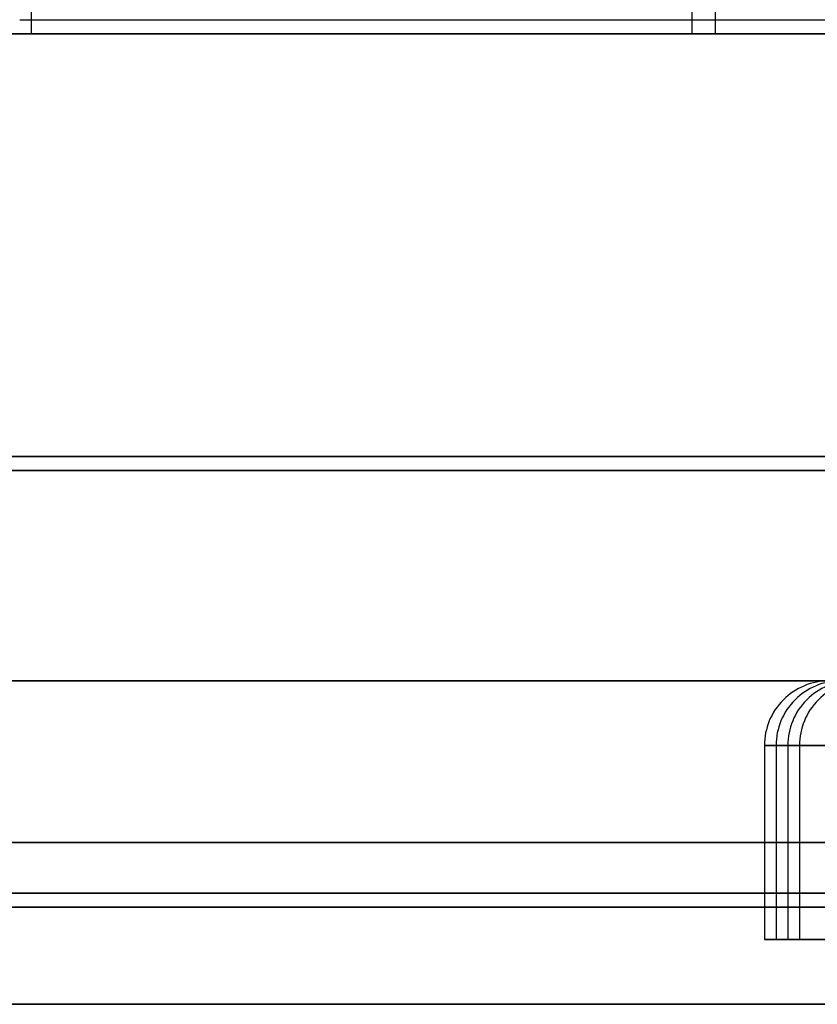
# Model space of a CAD drawing. Header units: millimetres. Extents: x -250 to 250, y -226 to 214.
# Tile 205 of 240: x 145.38 to 147.84, y -158.52 to -155.48. Entities that reach past the tile are written whole.
import ezdxf

# ---------------------------------------------------------------- set-up
doc = ezdxf.new("R2010")
doc.units = ezdxf.units.MM
doc.layers.add('Livello 01', color=7, linetype='Continuous')

# ---------------------------------------------------------------- blocks, each defined once
blk = doc.blocks.new('MCP139A10_03')
at = {"layer": 'Livello 01', "color": 254, "true_color": 0xcad1ee}
for p, q in [((13, 37, 0.5), (-16, 37, 0.5)), ((-5, 0), (-21, 0)), ((-5, 0, 1), (-21, 0, 1)), ((-16, -37, 0.5), (13, -37, 0.5))]:
    blk.add_line(p, q, dxfattribs=at)
for points in [[(-16, 37), (13, 37)], [(-16, 37, 1), (13, 37, 1)], [(13, -37), (-16, -37)], [(13, -37, 1), (-16, -37, 1)]]:
    blk.add_open_spline(points, degree=1, dxfattribs=at)
blk = doc.blocks.new('MCP139A01_04_configurazione K-ARRAY')
at = {"layer": 'Livello 01', "color": 254, "true_color": 0xcad1ee}
blk.add_line((-22.8427, 0), (-79.2, 0), dxfattribs=at)
for centre, start, end in [((-43, -14), 0, 180), ((-43, -14), 180, 0), ((-42.9639, -38), 0, 180), ((-42.9639, -38), 180, 0), ((-42.9278, -61.9999), 0, 180), ((-42.9278, -61.9999), 180, 0), ((-42.8917, -85.9999), 0, 180), ((-42.8917, -85.9999), 180, 0)]:
    blk.add_arc(centre, 11.25, start, end, dxfattribs=at)
for points in [[(-69.2, 125), (69.2, 125)], [(-23, 92), (-60, 92)], [(-60, 32), (-23, 32)], [(69.2, -125), (-69.2, -125)]]:
    blk.add_open_spline(points, degree=1, dxfattribs=at)
blk = doc.blocks.new('MCA139A01_04_MCA139A01VBS_05')
at = {"layer": 'Livello 01', "rotation": 360}
blk.add_blockref('MCP139A01_04_configurazione K-ARRAY', (0, 0), dxfattribs=at)
blk = doc.blocks.new('VTA03X10RTIN01')
at = {"layer": 'Livello 01', "color": 253, "true_color": 0x9da4ac}
for p in [(2.918, 0.8), (3.1, 0.2)]:
    blk.add_line(p, (3.1, 0.8), dxfattribs=at)
at = {"layer": 'Livello 01', "color": 253, "true_color": 0x9da4ac, "extrusion": (0, -1, 0)}
blk.add_arc((0, 0, -0.8), 3.1, 270, 90, dxfattribs=at)
at = {"layer": 'Livello 01', "color": 253, "true_color": 0x9da4ac, "extrusion": (0, 1, 0)}
for centre in [(0, 0, 0.5), (0, 0, 0.2)]:
    blk.add_arc(centre, 3.1, 90, 270, dxfattribs=at)
at = {"layer": 'Livello 01', "color": 253, "true_color": 0x9da4ac}
blk.add_arc((2.9, 0.2), 0.2, 270, 0, dxfattribs=at)

msp = doc.modelspace()

# ---------------------------------------------------------------- linework, layer by layer
at = {"layer": 'Livello 01', "color": 31, "true_color": 0xffcc66}
for p, q in [((147.1248, -155.5196, 255.6808), (147.1281, -155.5196, 253.5308)), ((147.1553, -155.5196, 235.4269), (147.1582, -155.5196, 233.4789)), ((147.197, -155.5196, 207.6808), (147.2003, -155.5196, 205.5309)), ((147.2275, -155.5196, 187.427), (147.2304, -155.5196, 185.4789)), ((133.003, -158.1758, 220.3579), (148.8529, -158.1758, 220.3818)), ((133.0752, -158.1758, 172.358), (148.9251, -158.1758, 172.3818)), ((129.8917, -158.2196, 244.4529), (151.8917, -158.2196, 244.486)), ((129.9639, -158.2196, 196.453), (151.9639, -158.2196, 196.4861))]:
    msp.add_line(p, q, dxfattribs=at)
at = {"layer": 'Livello 01', "color": 31, "true_color": 0xffcc66, "extrusion": (0, -1, 0)}
for centre, radius, end in [((145.3634, 239.3765, 155.4758), 8, 300.93866), ((140.8917, 244.4695, 155.5196), 11, 90.08618), ((140.9639, 196.4695, 155.5196), 11, 90.08618), ((140.928, 220.3699, 156.8258), 11, 90.08618), ((141.0001, 172.3699, 156.8258), 11, 90.08618), ((140.8917, 244.4695, 156.8696), 11, 90.08618), ((140.9639, 196.4695, 156.8696), 11, 90.08618), ((140.928, 220.3699, 158.1758), 11, 90.08618), ((140.928, 220.3699, 158.1758), 7.925, 90.08618), ((141.0001, 172.3699, 158.1758), 11, 90.08618), ((141.0001, 172.3699, 158.1758), 7.925, 90.08618), ((140.8917, 244.4695, 158.2196), 11, 90.08618), ((140.9639, 196.4695, 158.2196), 11, 90.08618)]:
    msp.add_arc(centre, radius, 270.08618, end, dxfattribs=at)
at = {"layer": 'Livello 01', "color": 31, "true_color": 0xffcc66, "extrusion": (0, 1, 0)}
for centre, radius, start, end in [((-145.3271, 263.4762, -155.5196), 8, 239.06134, 269.91382), ((-145.3993, 215.4762, -155.5196), 8, 239.06134, 269.91382), ((-140.8917, 244.4695, -155.5196), 12.8, 210.43205, 239.1603), ((-140.9639, 196.4695, -155.5196), 12.8, 210.43205, 239.1603), ((-140.928, 220.3699, -158.1758), 9.75, 89.91382, 269.91382), ((-141.0001, 172.3699, -158.1758), 9.75, 89.91382, 269.91382)]:
    msp.add_arc(centre, radius, start, end, dxfattribs=at)
at = {"layer": 'Livello 01', "color": 31, "true_color": 0xffcc66}
for points in [[(145.4114, -155.5196, 207.4762), (145.4114, -136.0196, 207.4762)], [(147.4535, -155.5196, 233.4793), (147.4535, -136.0196, 233.4793)], [(147.5257, -155.5196, 185.4794), (147.5257, -136.0196, 185.4794)], [(147.4535, -155.5196, 233.4793), (140.9082, -155.5196, 233.4695)], [(140.9474, -155.5196, 207.4695), (145.4114, -155.5196, 207.4762)], [(147.5257, -155.5196, 185.4794), (140.9804, -155.5196, 185.4695)]]:
    msp.add_open_spline(points, degree=1, dxfattribs=at)

# ---------------------------------------------------------------- block references
at = {"layer": 'Livello 01', "extrusion": (4.996e-16, -1, -3.32574e-17), "rotation": 180}
for name, p in [('MCP139A10_03', (139.5, 96.4696, 157.5196)), ('MCA139A01_04_MCA139A01VBS_05', (98, 158.4696, 155.5196))]:
    msp.add_blockref(name, p, dxfattribs=at)
at = {"layer": 'Livello 01', "rotation": 180}
for p in [(150.7768, -157.5196, 254.3844), (150.8129, -157.5196, 230.3844), (150.849, -157.5196, 206.3844), (150.8851, -157.5196, 182.3844)]:
    msp.add_blockref('VTA03X10RTIN01', p, dxfattribs=at)

doc.saveas('drawing.dxf')
